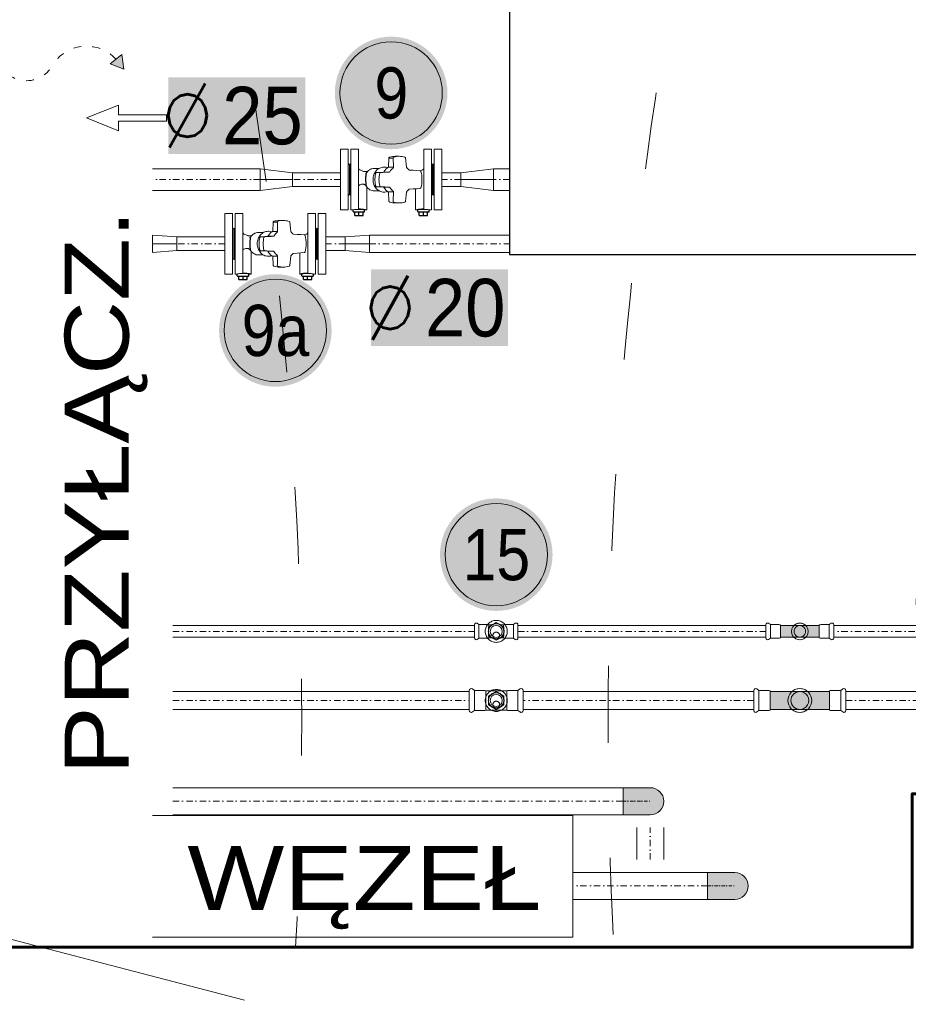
# Model space of a CAD drawing. Header units: millimetres. Extents: x -4784 to -1089, y 53657 to 55321.
# Tile 11 of 32: x -2681 to -2542, y 54004 to 54158. Entities that reach past the tile are written whole.
import ezdxf
from ezdxf.enums import TextEntityAlignment as Align

# ---------------------------------------------------------------- set-up
doc = ezdxf.new("R2010")
doc.units = ezdxf.units.MM
for name, pattern in [('ACAD_ISO03W100', [30, 12, -18]), ('ACAD_ISO05W100', [33, 24, -3, 0, -3, 0, -3]), ('ACAD_ISO08W100', [36, 24, -3, 6, -3]), ('DASHDOT2', [0.5, 0.25, -0.125, 0, -0.125]), ('GCAD_ISO03W100', [30, 12, -18])]:
    doc.linetypes.add(name, pattern=pattern)
for name, color, linetype, lineweight in [('-- CO_opis', 11, 'Continuous', 0), ('-- CO_p', 51, 'Continuous', 9), ('-- CO_rury', 11, 'Continuous', 9), ('-- CO_z', 51, 'Continuous', 9), ('-- istn. instalacja', 11, 'Continuous', 5), ('0.GRUBA', 7, 'Continuous', 60), ('0.INSTALACJE ', 7, 'Continuous', 5), ('0.OPISY', 7, 'Continuous', 13), ('0.PRZERYWANA', 7, 'GCAD_ISO03W100', 5)]:
    doc.layers.add(name, color=color, linetype=linetype, lineweight=lineweight)
for name, color, linetype in [('-- urządzenia', 51, 'Continuous'), ('-- WODA', 5, 'Continuous'), ('-- WYMIENNIKOWNIA', 51, 'Continuous'), ('ALL_FEATURE', 7, 'Continuous'), ('Oś', 1, 'ACAD_ISO05W100')]:
    doc.layers.add(name, color=color, linetype=linetype)
doc.styles.add('A', font='arial.ttf', dxfattribs={"width": 0.9})
doc.styles.add('INSTADT', font='arial.ttf', dxfattribs={"width": 0.9})
doc.styles.add('R', font='romans.shx')
doc.styles.add('SIMPLEX', font='simplex.shx', dxfattribs={"width": 0.45, "height": 8})

# ---------------------------------------------------------------- blocks, each defined once
blk = doc.blocks.new('-- KOLANO INOX 28_rz')
at = {"layer": 'Oś', "linetype": 'DASHDOT2', "ltscale": 30}
h = blk.add_hatch(color=251, dxfattribs=at)
h.dxf.hatch_style = 1
h.paths.add_polyline_path([(14, 46.4), (-14, 46.4), (-14, 0), (14, 0)])
h.paths.add_polyline_path([(0, 0), (0, -9.5), (0, -14, 0.414214), (14, 0)])
h.paths.add_polyline_path([(0, 0), (-9.5, 0), (-14, 0, 0.414214), (0, -14)])
at = {"color": 0}
for p, q in [((-15.6, 64), (-18, 67.2)), ((-15.6, 72), (15.6, 72)), ((-15.6, 49), (-15.6, 64)), ((15.7, 64), (18, 67.2)), ((15.7, 49), (15.7, 64)), ((-14, 46.4), (-14, 0)), ((14, 46.4), (14, 0))]:
    blk.add_line(p, q, dxfattribs=at)
at = {"color": 50}
for p, q in [((-15.6, 64), (15.7, 64)), ((-15, 46.4), (15, 46.4))]:
    blk.add_line(p, q, dxfattribs=at)
at = {"color": 0}
for centre, radius, start, end in [((-15.6, 69), 3, 90, 216.3), ((15.6, 69), 3, 323.7, 90), ((-10.3, 49), 5.33, 180, 208.6006), ((10.3, 49), 5.33, 331.3994, 0), ((0, 0), 14, 180, 360)]:
    blk.add_arc(centre, radius, start, end, dxfattribs=at)
at = {"color": 50}
blk.add_arc((0, 0), 18.6, 138.8238, 41.1762, dxfattribs=at)
blk = doc.blocks.new('*U263')
at = {"linetype": 'ACAD_ISO08W100', "ltscale": 20}
blk.add_blockref('-- KOLANO INOX 28_rz', (-522.1, 53.9), dxfattribs=at)
blk = doc.blocks.new('-- Węzeł 60x230')
at = {"layer": '-- WYMIENNIKOWNIA', "color": 91, "ltscale": 100}
blk.add_lwpolyline([(-105, 30), (-105, -30), (105, -30), (105, 30)], close=True, dxfattribs=at)
blk = doc.blocks.new('-- fi_średnica_k')
blk.add_hatch(color=251).paths.add_polyline_path([(-21.4, 32), (-21.4, 8), (21.4, 8), (21.4, 32)])
at = {"insert": (-6.84, 20), "char_height": 20, "width": 56.2905, "attachment_point": 6, "style": 'R'}
blk.add_mtext('{\\C11;%%C}', dxfattribs=at)
at = {"color": 7, "style": 'A', "width": 0.9, "flags": 12}
blk.add_attdef('SR', text='', height=18, dxfattribs=at).set_placement((8.03, 20), align=Align.MIDDLE_CENTER)
blk = doc.blocks.new('*U355')
at = {"color": 0, "ltscale": 10}
for p, q in [((1017.9, 21.2), (1721.7, 21.2)), ((1017.9, -21.2), (1721.7, -21.2))]:
    blk.add_line(p, q, dxfattribs=at)
at = {"color": 50, "linetype": 'DASHDOT2', "ltscale": 40}
blk.add_line((1017.9, 0), (1721.7, 0), dxfattribs=at)
blk = doc.blocks.new('-- KOL STALOWE_rz DN32_1')
at = {"linetype": 'DASHDOT2', "ltscale": 30}
h = blk.add_hatch(color=251, dxfattribs=at)
h.dxf.hatch_style = 1
edge = h.paths.add_edge_path()
edge.add_line((42.4, 21.2), (0, 21.2))
edge.add_arc((0, 0), 21.2, 90, 270)
edge.add_line((0, -21.2), (42.4, -21.2))
edge.add_line((42.4, -21.2), (42.4, 21.2))
for p, q in [((42.4, 21.2), (0, 21.2)), ((42.4, 21.2), (42.4, -21.2)), ((42.4, -21.2), (0, -21.2))]:
    blk.add_line(p, q)
at = {"color": 50, "linetype": 'DASHDOT2', "ltscale": 20}
blk.add_line((42.4, 0), (0, 0), dxfattribs=at)
blk.add_arc((0, 0), 21.2, 90, 270)
blk = doc.blocks.new('*U374')
blk.add_blockref('-- KOL STALOWE_rz DN32_1', (0, 0))
blk = doc.blocks.new('*U373')
at = {"color": 0, "ltscale": 10}
for p, q in [((-1658.6, 21.2), (-1608.6, 21.2)), ((-1658.6, -21.2), (-1608.6, -21.2))]:
    blk.add_line(p, q, dxfattribs=at)
at = {"color": 50, "linetype": 'DASHDOT2', "ltscale": 40}
blk.add_line((-1658.6, 0), (-1608.6, 0), dxfattribs=at)
blk = doc.blocks.new('*U392')
at = {"color": 0, "ltscale": 10}
for p, q in [((-1715.8, 21.2), (-1505.4, 21.2)), ((-1715.8, -21.2), (-1505.4, -21.2))]:
    blk.add_line(p, q, dxfattribs=at)
at = {"color": 50, "linetype": 'DASHDOT2', "ltscale": 40}
blk.add_line((-1715.8, 0), (-1505.4, 0), dxfattribs=at)
blk = doc.blocks.new('*U403')
at = {"color": 0, "ltscale": 10}
for p, q in [((17.1, 16.9), (185.1, 16.9)), ((17.1, -16.9), (185.1, -16.9))]:
    blk.add_line(p, q, dxfattribs=at)
at = {"color": 50, "linetype": 'DASHDOT2', "ltscale": 40}
blk.add_line((17.1, 0), (185.1, 0), dxfattribs=at)
blk = doc.blocks.new('-- MSV_F2_15_rz')
at = {"color": 11}
for p, q in [((-15.8, -4.75), (-15.8, 4.75)), ((-14.6, 4.75), (-15.8, 4.75)), ((-14.6, 4.75), (-14.6, -4.75)), ((-14.2, 4.75), (-14.2, -4.75)), ((-14.2, 4.75), (-13, 4.75)), ((-13, -4.53), (-13, 4.75)), ((-2.8, 4.75), (-2.8, -4.53)), ((-2.8, 4.75), (-1.6, 4.75)), ((-1.6, -4.75), (-1.6, 4.75)), ((-1.2, 4.75), (-1.2, -4.75)), ((-1.2, 4.75), (0, 4.75)), ((0, -4.75), (0, 4.75)), ((-8.3, 1.93), (-8.24, 3.37)), ((-8.22, 3.44), (-8.24, 3.4)), ((-8.24, 3.4), (-8.24, 3.37)), ((-8.19, 3.47), (-8.22, 3.44)), ((-7.6, 3.37), (-8.21, 3.37)), ((-8.15, 3.5), (-8.19, 3.47)), ((-8.13, 3.51), (-8.15, 3.5)), ((-8.13, 3.51), (-8.13, 3.51)), ((-7.26, 3.65), (-6.64, 3.65)), ((-5.75, 3.5), (-5.76, 3.51)), ((-5.76, 3.51), (-5.76, 3.51)), ((-5.71, 3.48), (-5.75, 3.5)), ((-5.68, 3.45), (-5.71, 3.48)), ((-5.66, 3.42), (-5.68, 3.45)), ((-5.66, 3.39), (-5.66, 3.42)), ((-5.59, 2.93), (-5.66, 3.39)), ((-5.66, 3.39), (-5.66, 3.39)), ((-9.03, 1.95), (-8.9, 1.95)), ((-8.28, 1.93), (-7.55, 1.93)), ((-5.53, 2.43), (-5.59, 2.93)), ((-5.48, 1.94), (-5.53, 2.43)), ((-5.47, 1.91), (-5.48, 1.94)), ((-5.46, 1.88), (-5.47, 1.91)), ((-5.45, 1.84), (-5.46, 1.88)), ((-5.43, 1.82), (-5.45, 1.84)), ((-5.41, 1.8), (-5.43, 1.82)), ((-5.41, 1.8), (-5.41, 1.8)), ((-10.3, 1.04), (-10.32, 1)), ((-10.32, 1), (-10.32, 0.98)), ((-10.32, 0.98), (-10.32, 0.98)), ((-10.26, 1.08), (-10.3, 1.04)), ((-10.22, 1.1), (-10.26, 1.08)), ((-10.18, 1.1), (-10.22, 1.1)), ((-10.18, 1.1), (-8.93, 1.17)), ((-10.18, 1.1), (-10.18, 1.1)), ((-10.18, 1.1), (-9.56, 1.1)), ((-8.2, 1.17), (-8.93, 1.17)), ((-5.12, 1.53), (-5.14, 1.54)), ((-5.14, 1.54), (-5.14, 1.54)), ((-5.11, 1.51), (-5.12, 1.53)), ((-5.09, 1.5), (-5.11, 1.51)), ((-5.08, 1.5), (-5.09, 1.5)), ((-4.47, 1.46), (-5.08, 1.5)), ((-3.9, 1.43), (-4.47, 1.46)), ((-3.4, 1.39), (-3.9, 1.43)), ((-3.38, 1.39), (-3.4, 1.39)), ((-3.36, 1.38), (-3.38, 1.39)), ((-3.36, 1.38), (-3.36, 1.38)), ((-3.34, 1.37), (-3.36, 1.38)), ((-3.3, 1.35), (-3.34, 1.37)), ((-3.27, 1.31), (-3.3, 1.35)), ((-3.26, 1.27), (-3.27, 1.31)), ((-3.26, 1.27), (-3.26, 1.27)), ((-11.7, -1.41), (-11.68, -1.36)), ((-11.7, -1.45), (-11.7, -1.41)), ((-11.7, -1.45), (-11.7, -4.75)), ((-11.68, -1.36), (-11.64, -1.31)), ((-11.64, -1.31), (-11.59, -1.27)), ((-10.32, -0.98), (-10.32, -1)), ((-10.32, -0.98), (-10.32, -0.98)), ((-10.32, -1), (-10.3, -1.04)), ((-10.3, -1.04), (-10.26, -1.07)), ((-10.26, -1.07), (-10.22, -1.1)), ((-10.22, -1.1), (-10.18, -1.11)), ((-10.18, -1.11), (-10.18, -1.11)), ((-9.56, -1.11), (-10.18, -1.11)), ((-10.18, -1.11), (-8.93, -1.17)), ((-8.93, -1.17), (-8.2, -1.17)), ((-5.14, -1.54), (-5.12, -1.53)), ((-5.14, -1.54), (-5.14, -1.54)), ((-5.12, -1.53), (-5.11, -1.51)), ((-5.11, -1.51), (-5.09, -1.5)), ((-5.09, -1.5), (-5.08, -1.5)), ((-5.08, -1.5), (-4.47, -1.46)), ((-4.47, -1.46), (-3.9, -1.43)), ((-4.1, -1.44), (-4.1, -1.45)), ((-4.1, -4.75), (-4.1, -1.45)), ((-3.9, -1.43), (-3.4, -1.39)), ((-3.39, -1.39), (-3.38, -1.39)), ((-3.38, -1.39), (-3.36, -1.38)), ((-3.36, -1.38), (-3.34, -1.37)), ((-3.36, -1.38), (-3.36, -1.38)), ((-3.34, -1.37), (-3.3, -1.35)), ((-3.3, -1.35), (-3.27, -1.31)), ((-3.27, -1.31), (-3.26, -1.27)), ((-3.26, -1.27), (-3.26, -1.27)), ((-9.03, -1.95), (-8.9, -1.95)), ((-8.24, -3.37), (-8.3, -1.93)), ((-7.55, -1.93), (-8.28, -1.93)), ((-5.66, -3.39), (-5.59, -2.93)), ((-5.59, -2.93), (-5.53, -2.43)), ((-5.53, -2.43), (-5.48, -1.94)), ((-5.48, -1.94), (-5.47, -1.91)), ((-5.47, -1.91), (-5.46, -1.87)), ((-5.46, -1.87), (-5.45, -1.84)), ((-5.45, -1.84), (-5.43, -1.82)), ((-5.43, -1.82), (-5.41, -1.8)), ((-5.41, -1.8), (-5.41, -1.8)), ((-8.24, -3.37), (-8.24, -3.4)), ((-8.24, -3.4), (-8.22, -3.44)), ((-8.22, -3.44), (-8.19, -3.47)), ((-8.19, -3.47), (-8.16, -3.5)), ((-8.16, -3.5), (-8.13, -3.51)), ((-8.13, -3.51), (-8.13, -3.51)), ((-7.26, -3.65), (-6.64, -3.65)), ((-5.76, -3.51), (-5.75, -3.5)), ((-5.76, -3.51), (-5.76, -3.51)), ((-5.75, -3.5), (-5.71, -3.48)), ((-5.71, -3.48), (-5.68, -3.45)), ((-5.68, -3.45), (-5.66, -3.41)), ((-5.66, -3.39), (-5.66, -3.39)), ((-5.66, -3.41), (-5.66, -3.39)), ((-14.6, -4.75), (-15.8, -4.75)), ((-14.2, -4.75), (-13.95, -4.75)), ((-12.73, -4.65), (-13.17, -4.65)), ((-11.95, -4.75), (-11.7, -4.75)), ((-4.1, -4.75), (-3.85, -4.75)), ((-2.63, -4.65), (-3.07, -4.65)), ((-1.85, -4.75), (-1.6, -4.75)), ((-1.2, -4.75), (0, -4.75))]:
    blk.add_line(p, q, dxfattribs=at)
at = {"color": 0, "linetype": 'Continuous'}
for p, q in [((-9.78, 1.75), (-10.55, 1.75)), ((-12.22, 1.29), (-12.81, 1.52)), ((-12.04, 1.25), (-11.62, 1.25)), ((-3.35, 1.38), (-2.99, 1.52)), ((-11.83, -0.97), (-12.04, -0.79)), ((-9.78, -1.75), (-10.55, -1.75))]:
    blk.add_line(p, q, dxfattribs=at)
blk.add_line((-11.81, -0.99), (-11.83, -0.97))
at = {"color": 11}
for centre, major_axis, start_param, end_param in [((-7.24, 0.77), (2.04, 2.04), 1.096879, 1.101993), ((-7.25, 0.83), (-1.99, 1.99), -0.78474, -0.472835), ((-6.63, 0.88), (-1.96, 1.96), -0.784653, -0.467682), ((-6.64, 0.83), (-1.99, 1.99), -1.102452, -0.786085), ((-8.9, 0.47), (-1.05, 1.05), -1.103869, -0.786168), ((-7.28, 0.25), (1.41, 1.41), 1.473648, 1.634267), ((-7.36, 0.35), (1.32, 1.32), 1.325196, 1.474627), ((-7.38, 0.38), (-1.29, 1.29), -0.255869, -0.245829), ((-6.28, 0), (2.95, 2.95), 2.11749, 2.594899), ((-10.17, 0.99), (-0.0788, 0.0788), -0.730174, -0.706771), ((-5.62, 0), (-2.96, 2.96), 0.545365, 0.784884), ((-27.03, 360.47), (254.41, 254.41), 3.975558, 3.979348), ((-10.17, -0.99), (0.0787, 0.0787), 3.848361, 3.871764), ((-5.62, 0), (-2.96, 2.96), 0.784969, 1.025427), ((-26.91, -358.07), (-252.71, 252.71), -0.837766, -0.833951), ((-3.41, -1.3), (0.0646, 0.0646), 3.99962, 4.103566), ((-8.9, -0.47), (1.05, 1.05), 3.927762, 4.245481), ((-7.27, -0.24), (-1.43, 1.43), 1.508217, 1.69172), ((-7.35, -0.34), (1.33, 1.33), 3.264779, 3.386765), ((-7.38, -0.38), (1.29, 1.29), 3.387422, 3.397462), ((-7.24, -0.77), (2.04, 2.04), 3.610397, 3.61551), ((-7.25, -0.83), (-1.99, 1.99), 2.043636, 2.354461), ((-6.63, -0.88), (1.96, 1.96), 3.609275, 3.926246), ((-6.64, -0.83), (-1.99, 1.99), 2.356881, 2.673247)]:
    blk.add_ellipse(centre, major_axis=major_axis, ratio=1, start_param=start_param, end_param=end_param, dxfattribs=at)
at = {"color": 0, "linetype": 'Continuous'}
for centre, major_axis, start_param, end_param in [((-12.7, 1.8), (0.212, 0.212), 2.356194, 3.543018), ((-3.1, 1.8), (-0.212, 0.212), 2.740167, 3.926991), ((-12.04, 1.75), (0.354, 0.354), 3.543018, 3.926991), ((-10.31, -0.09), (-1.24, 1.24), 1.323699, 1.401274)]:
    blk.add_ellipse(centre, major_axis=major_axis, ratio=1, start_param=start_param, end_param=end_param, dxfattribs=at)
at = {"color": 11}
for points, knots in [([(-8.24, 3.37), (-8.24, 3.37), (-8.24, 3.37), (-8.24, 3.37), (-8.23, 3.37), (-8.22, 3.37), (-8.22, 3.37), (-8.21, 3.37)], [0, 0, 0, 0, 0.111478, 0.195158, 0.303514, 0.599319, 1, 1, 1, 1]), ([(-7.6, 3.37), (-7.6, 3.39), (-7.59, 3.42), (-7.57, 3.46), (-7.54, 3.49), (-7.51, 3.51), (-7.5, 3.51)], [0, 0, 0, 0, 0.25647, 0.518889, 0.770432, 1, 1, 1, 1]), ([(-7.55, 1.93), (-7.55, 1.99), (-7.55, 2.11), (-7.55, 2.41), (-7.56, 2.75), (-7.58, 3.11), (-7.59, 3.29), (-7.6, 3.37)], [0, 0, 0, 0, 0.125989, 0.251731, 0.627428, 0.814127, 1, 1, 1, 1]), ([(-7.5, 3.51), (-7.5, 3.51), (-7.5, 3.51), (-7.5, 3.51), (-7.5, 3.51)], [0, 0, 0, 0, 0.272226, 1, 1, 1, 1]), ([(-9.03, 1.95), (-9.14, 1.95), (-9.37, 1.92), (-9.69, 1.81), (-9.99, 1.63), (-10.25, 1.38), (-10.46, 1.08), (-10.61, 0.75), (-10.71, 0.38), (-10.73, 0.13), (-10.73, 0)], [0, 0, 0, 0, 0.117134, 0.235492, 0.35611, 0.479635, 0.606259, 0.735706, 0.867277, 1, 1, 1, 1]), ([(-8.78, 1.57), (-8.84, 1.5), (-8.93, 1.39), (-9, 1.27), (-9.06, 1.17)], [0, 0, 0, 0, 0.24746, 1, 1, 1, 1]), ([(-8.3, 1.93), (-8.3, 1.93), (-8.3, 1.93), (-8.3, 1.93), (-8.3, 1.93), (-8.3, 1.93), (-8.29, 1.93), (-8.28, 1.93), (-8.28, 1.93)], [0, 0, 0, 0, 0.020296, 0.069337, 0.149098, 0.259795, 0.572228, 1, 1, 1, 1]), ([(-8.09, 1.24), (-8.03, 1.35), (-7.88, 1.56), (-7.7, 1.74), (-7.6, 1.81)], [0, 0, 0, 0, 0.506573, 1, 1, 1, 1]), ([(-7.6, 1.81), (-7.58, 1.83), (-7.55, 1.86), (-7.55, 1.91), (-7.55, 1.93)], [0, 0, 0, 0, 0.489657, 1, 1, 1, 1]), ([(-5.14, 1.54), (-5.16, 1.56), (-5.24, 1.66), (-5.34, 1.74), (-5.41, 1.8)], [0, 0, 0, 0, 0.252182, 1, 1, 1, 1]), ([(-9.68, 1), (-9.67, 1.01), (-9.66, 1.04), (-9.63, 1.07), (-9.59, 1.09), (-9.58, 1.1), (-9.56, 1.1)], [0, 0, 0, 0, 0.254204, 0.515741, 0.768292, 1, 1, 1, 1]), ([(-8.2, 1.17), (-8.18, 1.17), (-8.14, 1.19), (-8.1, 1.22), (-8.09, 1.24)], [0, 0, 0, 0, 0.498611, 1, 1, 1, 1]), ([(-3.26, -1.27), (-3.14, -0.86), (-3.02, 0), (-3.14, 0.86), (-3.26, 1.27)], [0, 0, 0, 0, 0.5, 1, 1, 1, 1]), ([(-10.73, 0), (-10.73, -0.13), (-10.71, -0.38), (-10.61, -0.75), (-10.46, -1.08), (-10.25, -1.38), (-9.99, -1.63), (-9.69, -1.81), (-9.37, -1.92), (-9.14, -1.95), (-9.03, -1.95)], [0, 0, 0, 0, 0.132723, 0.264294, 0.393741, 0.520365, 0.64389, 0.764508, 0.882866, 1, 1, 1, 1]), ([(-9.56, -1.11), (-9.58, -1.1), (-9.6, -1.1), (-9.63, -1.07), (-9.66, -1.04), (-9.67, -1.01), (-9.68, -1)], [0, 0, 0, 0, 0.231709, 0.484261, 0.745798, 1, 1, 1, 1]), ([(-9.06, -1.17), (-9.04, -1.2), (-8.97, -1.33), (-8.88, -1.45), (-8.78, -1.57)], [0, 0, 0, 0, 0.25269, 1, 1, 1, 1]), ([(-8.09, -1.24), (-8.1, -1.22), (-8.14, -1.19), (-8.18, -1.17), (-8.2, -1.17)], [0, 0, 0, 0, 0.501393, 1, 1, 1, 1]), ([(-7.6, -1.81), (-7.7, -1.74), (-7.88, -1.56), (-8.03, -1.35), (-8.09, -1.24)], [0, 0, 0, 0, 0.493427, 1, 1, 1, 1]), ([(-5.41, -1.8), (-5.39, -1.79), (-5.29, -1.7), (-5.2, -1.61), (-5.14, -1.54)], [0, 0, 0, 0, 0.248118, 1, 1, 1, 1]), ([(-8.28, -1.93), (-8.28, -1.93), (-8.29, -1.93), (-8.3, -1.93), (-8.3, -1.93), (-8.3, -1.93), (-8.3, -1.93), (-8.3, -1.93), (-8.3, -1.93)], [0, 0, 0, 0, 0.427772, 0.740205, 0.850902, 0.930664, 0.979704, 1, 1, 1, 1]), ([(-7.55, -1.93), (-7.55, -1.91), (-7.55, -1.86), (-7.58, -1.83), (-7.6, -1.81)], [0, 0, 0, 0, 0.510343, 1, 1, 1, 1]), ([(-7.6, -3.37), (-7.59, -3.26), (-7.56, -2.77), (-7.55, -2.29), (-7.55, -1.93)], [0, 0, 0, 0, 0.248027, 1, 1, 1, 1]), ([(-12.82, -4.58), (-12.84, -4.58), (-12.88, -4.58), (-12.92, -4.57), (-12.95, -4.57), (-12.97, -4.56), (-12.99, -4.55), (-13, -4.54), (-13, -4.53), (-13, -4.53)], [0, 0, 0, 0, 0.360236, 0.519851, 0.659465, 0.776281, 0.869428, 0.941369, 1, 1, 1, 1]), ([(-12.05, -4.67), (-12.1, -4.66), (-12.36, -4.61), (-12.62, -4.59), (-12.82, -4.58)], [0, 0, 0, 0, 0.214854, 1, 1, 1, 1]), ([(-7.5, -3.51), (-7.52, -3.51), (-7.54, -3.49), (-7.57, -3.46), (-7.59, -3.42), (-7.6, -3.39), (-7.6, -3.37)], [0, 0, 0, 0, 0.229568, 0.481111, 0.74353, 1, 1, 1, 1]), ([(-7.5, -3.51), (-7.5, -3.51), (-7.5, -3.51), (-7.5, -3.51), (-7.5, -3.51)], [0, 0, 0, 0, 0.227508, 1, 1, 1, 1]), ([(-2.98, -4.58), (-3.05, -4.59), (-3.31, -4.6), (-3.57, -4.63), (-3.75, -4.67)], [0, 0, 0, 0, 0.277957, 1, 1, 1, 1]), ([(-2.8, -4.53), (-2.8, -4.53), (-2.8, -4.54), (-2.81, -4.55), (-2.83, -4.56), (-2.85, -4.57), (-2.88, -4.57), (-2.92, -4.58), (-2.96, -4.58), (-2.98, -4.58)], [0, 0, 0, 0, 0.058627, 0.130562, 0.223707, 0.340539, 0.480171, 0.639799, 1, 1, 1, 1]), ([(-13.95, -4.75), (-13.85, -4.73), (-13.52, -4.67), (-12.95, -4.63), (-12.38, -4.67), (-12.05, -4.73), (-11.95, -4.75)], [0, 0, 0, 0, 0.147824, 0.500001, 0.85217, 1, 1, 1, 1]), ([(-11.7, -4.75), (-11.7, -4.75), (-11.7, -4.75), (-11.7, -4.75), (-11.7, -4.75), (-11.71, -4.75), (-11.71, -4.75), (-11.72, -4.75), (-11.72, -4.74), (-11.74, -4.74), (-11.75, -4.74), (-11.77, -4.73), (-11.8, -4.72), (-11.84, -4.71), (-11.9, -4.7), (-11.97, -4.69), (-12.02, -4.68), (-12.05, -4.67)], [0, 0, 0, 0, 0.00104, 0.004161, 0.009363, 0.016646, 0.026008, 0.037436, 0.066442, 0.103553, 0.148661, 0.201645, 0.262327, 0.406011, 0.578114, 0.776766, 1, 1, 1, 1]), ([(-3.75, -4.67), (-3.78, -4.68), (-3.83, -4.69), (-3.9, -4.7), (-3.96, -4.71), (-4, -4.72), (-4.03, -4.73), (-4.05, -4.74), (-4.06, -4.74), (-4.08, -4.74), (-4.08, -4.75), (-4.09, -4.75), (-4.09, -4.75), (-4.1, -4.75), (-4.1, -4.75), (-4.1, -4.75), (-4.1, -4.75), (-4.1, -4.75)], [0, 0, 0, 0, 0.223233, 0.421885, 0.593989, 0.737674, 0.798357, 0.851341, 0.896449, 0.93356, 0.962564, 0.973992, 0.983354, 0.990636, 0.995838, 0.99896, 1, 1, 1, 1]), ([(-3.85, -4.75), (-3.75, -4.73), (-3.42, -4.67), (-2.85, -4.63), (-2.28, -4.67), (-1.95, -4.73), (-1.85, -4.75)], [0, 0, 0, 0, 0.147824, 0.500001, 0.85217, 1, 1, 1, 1])]:
    blk.add_open_spline(points, degree=3, knots=knots, dxfattribs=at)
at = {"color": 0, "linetype": 'Continuous'}
for points, knots in [([(-11.62, 1.25), (-11.6, 1.27), (-11.5, 1.38), (-11.33, 1.52), (-11.1, 1.64), (-10.86, 1.72), (-10.67, 1.75), (-10.55, 1.75)], [0.2108591, 0.2108591, 0.2108591, 0.2108591, 0.2598827, 0.5119916, 0.6357311, 0.7581279, 1, 1, 1, 1]), ([(-12.81, -0.83), (-12.84, -0.84), (-12.89, -0.86), (-12.95, -0.92), (-12.99, -1), (-13, -1.05), (-13, -1.08)], [0, 0, 0, 0, 0.263, 0.514122, 0.757744, 1, 1, 1, 1]), ([(-12.22, -0.73), (-12.27, -0.73), (-12.37, -0.72), (-12.57, -0.73), (-12.72, -0.78), (-12.81, -0.83)], [0, 0, 0, 0, 0.235097, 0.481692, 1, 1, 1, 1]), ([(-12.04, -0.79), (-12.07, -0.77), (-12.13, -0.75), (-12.19, -0.73), (-12.22, -0.73)], [0, 0, 0, 0, 0.506522, 1, 1, 1, 1]), ([(-10.55, -1.75), (-10.66, -1.75), (-10.89, -1.72), (-11.22, -1.59), (-11.51, -1.38), (-11.67, -1.2), (-11.74, -1.1)], [0, 0, 0, 0, 0.243039, 0.489231, 0.741103, 1, 1, 1, 1])]:
    blk.add_open_spline(points, degree=3, knots=knots, dxfattribs=at)
at = {"color": 11}
blk.add_open_spline([(-9.68, -1), (-9.68, -1), (-9.68, -1), (-9.68, -1)], degree=3, dxfattribs=at)
at = {"layer": 'ALL_FEATURE', "color": 50, "linetype": 'Continuous'}
for p, q in [((-14.4, 2.3), (-14.6, 2.5)), ((-14.4, 2.3), (-14.2, 2.5)), ((-14.4, 2.3), (-14.4, -2.3)), ((-14.4, 2.3), (-14.4, -2.3)), ((-1.4, 2.3), (-1.6, 2.5)), ((-1.4, 2.3), (-1.2, 2.5)), ((-1.4, -2.3), (-1.4, 2.3)), ((-1.4, 2.3), (-1.4, -2.3)), ((-9.8, 0), (-9.8, 0)), ((-14.4, -2.3), (-14.6, -2.5)), ((-14.4, -2.3), (-14.2, -2.5)), ((-1.4, -2.3), (-1.6, -2.5)), ((-1.4, -2.3), (-1.2, -2.5)), ((-13.85, -5), (-13.85, -4.73)), ((-13.8, -5.05), (-12.1, -5.05)), ((-13.6, -5.6), (-13.6, -5.05)), ((-13.6, -5.6), (-12.3, -5.6)), ((-12.95, -5.6), (-12.95, -5.05)), ((-12.3, -5.6), (-12.3, -5.05)), ((-12.05, -5), (-12.05, -4.73)), ((-3.75, -5), (-3.75, -4.73)), ((-3.7, -5.05), (-2, -5.05)), ((-3.5, -5.6), (-3.5, -5.05)), ((-3.5, -5.6), (-2.2, -5.6)), ((-2.85, -5.6), (-2.85, -5.05)), ((-2.2, -5.6), (-2.2, -5.05)), ((-1.95, -5), (-1.95, -4.73))]:
    blk.add_line(p, q, dxfattribs=at)
for centre, major_axis, start_param, end_param in [((-13.8, -5), (0.0354, 0.0354), 2.356194, 3.926991), ((-12.1, -5), (0.0354, 0.0354), 3.926991, 5.497787), ((-3.7, -5), (0.0354, 0.0354), 2.356194, 3.926991), ((-2, -5), (-0.0354, 0.0354), 2.356194, 3.926991)]:
    blk.add_ellipse(centre, major_axis=major_axis, ratio=1, start_param=start_param, end_param=end_param, dxfattribs=at)
for points, knots in [([(-11.83, 0.94), (-11.83, 0.87), (-11.85, 0.73), (-11.88, 0.51), (-11.89, 0.26), (-11.9, 0.09), (-11.9, 0)], [0, 0, 0, 0, 0.208094, 0.451622, 0.719517, 1, 1, 1, 1]), ([(-11.83, 0.94), (-11.83, 0.95), (-11.82, 0.97), (-11.81, 0.98), (-11.81, 0.99)], [0, 0, 0, 0, 0.746894, 1, 1, 1, 1]), ([(-11.9, 0), (-11.9, -0.09), (-11.89, -0.27), (-11.87, -0.53), (-11.85, -0.73), (-11.83, -0.87), (-11.83, -0.94), (-11.83, -0.97)], [0, 0, 0, 0, 0.283387, 0.552967, 0.795867, 0.903544, 1, 1, 1, 1])]:
    blk.add_open_spline(points, degree=3, knots=knots, dxfattribs=at)
blk.add_open_spline([(-11.81, 0.99), (-11.76, 1.08), (-11.69, 1.17), (-11.62, 1.25)], degree=3, dxfattribs=at)
blk = doc.blocks.new('*U416')
at = {"zscale": 1000}
blk.add_blockref('-- MSV_F2_15_rz', (0, 0), dxfattribs=at)
blk = doc.blocks.new('*U478')
at = {"color": 0, "ltscale": 10}
for p, q in [((-37.9, 10.7), (37.1, 10.7)), ((-37.9, -10.7), (37.1, -10.7))]:
    blk.add_line(p, q, dxfattribs=at)
at = {"color": 50, "linetype": 'DASHDOT2', "ltscale": 40}
blk.add_line((-37.9, 0), (37.1, 0), dxfattribs=at)
blk = doc.blocks.new('*U418')
at = {"color": 0, "ltscale": 10}
for p, q in [((-42.9, 10.7), (-12.9, 10.7)), ((-42.9, -10.7), (-12.9, -10.7))]:
    blk.add_line(p, q, dxfattribs=at)
at = {"color": 50, "linetype": 'DASHDOT2', "ltscale": 40}
blk.add_line((-42.9, 0), (-12.9, 0), dxfattribs=at)
blk = doc.blocks.new('-- REDUKCJA typA 20_15')
at = {"color": 50, "linetype": 'Continuous', "lineweight": 0}
blk.add_line((3.8, 0), (0, 0), dxfattribs=at)
at = {"color": 0, "linetype": 'Continuous', "lineweight": 0}
blk.add_lwpolyline([(0, -1.35), (3.8, -1.07), (3.8, 1.07), (0, 1.35)], close=True, dxfattribs=at)
blk = doc.blocks.new('*U476')
blk.add_blockref('-- REDUKCJA typA 20_15', (0, 0))
blk = doc.blocks.new('*U477')
at = {"color": 0, "ltscale": 10}
for p, q in [((-95.9, 13.4), (123.1, 13.4)), ((-95.9, -13.4), (123.1, -13.4))]:
    blk.add_line(p, q, dxfattribs=at)
at = {"color": 50, "linetype": 'DASHDOT2', "ltscale": 40}
blk.add_line((-95.9, 0), (123.1, 0), dxfattribs=at)
blk = doc.blocks.new('-- REDUKCJA typA 25_15')
at = {"color": 50, "linetype": 'Continuous', "lineweight": 0}
blk.add_line((5.1, 0), (0, 0), dxfattribs=at)
at = {"color": 0, "linetype": 'Continuous', "lineweight": 0}
blk.add_lwpolyline([(0, -1.69), (5.1, -1.07), (5.1, 1.07), (0, 1.69)], close=True, dxfattribs=at)
blk = doc.blocks.new('*U159')
blk.add_blockref('-- REDUKCJA typA 25_15', (0, 0))
blk = doc.blocks.new('*U160')
at = {"color": 0, "ltscale": 10}
for p, q in [((-37.9, 16.9), (-12.9, 16.9)), ((-37.9, -16.9), (-12.9, -16.9))]:
    blk.add_line(p, q, dxfattribs=at)
at = {"color": 50, "linetype": 'DASHDOT2', "ltscale": 40}
blk.add_line((-37.9, 0), (-12.9, 0), dxfattribs=at)
blk = doc.blocks.new('-- TRÓJNIK_INOX_25_GW15_rz')
at = {"color": 0}
for p, q in [((-42, 15.6), (-42, -15.6)), ((-34, 15.7), (-37.2, 18)), ((-19, 15.7), (-34, 15.7)), ((19, 15.7), (34, 15.7)), ((34, 15.7), (37.2, 18)), ((42, -15.6), (42, 15.6)), ((-16.5, 15), (16.4, 15)), ((-16.5, -15), (16.4, -15)), ((-34, -15.7), (-37.2, -18)), ((-19, -15.7), (-34, -15.7)), ((19, -15.7), (34, -15.7)), ((34, -15.7), (37.2, -18))]:
    blk.add_line(p, q, dxfattribs=at)
at = {"color": 50}
for p, q in [((-34, 15.7), (-34, -15.7)), ((34, -15.7), (34, 15.7)), ((-16.5, 15), (-16.5, -15)), ((16.4, -15), (16.4, 15))]:
    blk.add_line(p, q, dxfattribs=at)
at = {"color": 11}
for p, q in [((-6, 10.4), (-12, 6.9)), ((-12, 6.9), (-12, 0)), ((-12, 0), (-12, -6.9)), ((0, 13.9), (-6, 10.4)), ((6, 10.4), (0, 13.9)), ((12, 6.9), (6, 10.4)), ((12, 0), (12, 6.9)), ((12, -6.9), (12, 0)), ((-12, -6.9), (-6, -10.4)), ((-6, -10.4), (0, -13.9)), ((0, -13.9), (6, -10.4)), ((6, -10.4), (12, -6.9))]:
    blk.add_line(p, q, dxfattribs=at)
at = {"color": 50}
blk.add_circle((0, 0), 9.32, dxfattribs=at)
at = {"color": 0}
for centre, radius, start, end in [((-39, 15.6), 3, 53.7, 180), ((-19, 10.3), 5.33, 61.3994, 90), ((19, 10.3), 5.33, 90, 118.6006), ((39, 15.6), 3, 0, 126.3), ((-19, -10.3), 5.33, 270, 298.6006), ((19, -10.3), 5.33, 241.3994, 270), ((-39, -15.6), 3, 180, 306.3), ((39, -15.6), 3, 233.7, 0)]:
    blk.add_arc(centre, radius, start, end, dxfattribs=at)
at = {"color": 50}
for radius, start, end in [(12.3, 167.3196, 192.6804), (12, 120, 180), (12, 180, 240), (12.3, 107.3196, 132.6804), (12, 60, 120), (12.3, 47.3196, 72.6804), (12, 0, 60), (12, 300, 0), (12.3, 347.3196, 12.6804), (12.3, 227.3196, 252.6804), (12, 240, 300), (12.3, 287.3196, 312.6804)]:
    blk.add_arc((0, 0), radius, start, end, dxfattribs=at)
blk = doc.blocks.new('*U225')
at = {"linetype": 'ACAD_ISO08W100', "ltscale": 20}
blk.add_blockref('-- TRÓJNIK_INOX_25_GW15_rz', (225.1, -523.8), dxfattribs=at)
blk = doc.blocks.new('*U229')
at = {"color": 0, "ltscale": 10}
for p, q in [((2504.8, 14), (2968.2, 14)), ((2504.8, -14), (2968.2, -14))]:
    blk.add_line(p, q, dxfattribs=at)
at = {"color": 50, "linetype": 'DASHDOT2', "ltscale": 40}
blk.add_line((2504.8, 0), (2968.2, 0), dxfattribs=at)
blk = doc.blocks.new('*U233')
at = {"color": 0, "ltscale": 10}
for p, q in [((2238.4, 9), (3373.2, 9)), ((2238.4, -9), (3373.2, -9))]:
    blk.add_line(p, q, dxfattribs=at)
at = {"color": 50, "linetype": 'DASHDOT2', "ltscale": 40}
blk.add_line((2238.4, 0), (3373.2, 0), dxfattribs=at)
blk = doc.blocks.new('-- TRÓJNIK_INOX_15_GW15_rz')
at = {"color": 0}
for p, q in [((-34, 10.4), (-34, -10.4)), ((-26.9, 10.7), (-29.8, 12.6)), ((-14, 10.7), (-26.9, 10.7)), ((-11.5, 10), (-7.2, 10)), ((7.2, 10), (11.4, 10)), ((14, 10.7), (26.9, 10.7)), ((26.9, 10.7), (29.8, 12.6)), ((34, -10.4), (34, 10.4)), ((-26.9, -10.7), (-29.8, -12.6)), ((-14, -10.7), (-26.9, -10.7)), ((-11.5, -10), (-7.2, -10)), ((7.2, -10), (11.4, -10)), ((14, -10.7), (26.9, -10.7)), ((26.9, -10.7), (29.8, -12.6))]:
    blk.add_line(p, q, dxfattribs=at)
at = {"color": 50}
for p, q in [((-26.9, 10.7), (-26.9, -10.7)), ((-11.5, 10), (-11.5, 7.2)), ((11.4, 7.2), (11.4, 10)), ((26.9, -10.7), (26.9, 10.7)), ((-11.5, -7.2), (-11.5, -10)), ((11.4, -10), (11.4, -7.2))]:
    blk.add_line(p, q, dxfattribs=at)
at = {"color": 11}
for p, q in [((-6, 10.4), (-12, 6.9)), ((-12, 6.9), (-12, 0)), ((-12, 0), (-12, -6.9)), ((0, 13.9), (-6, 10.4)), ((6, 10.4), (0, 13.9)), ((12, 6.9), (6, 10.4)), ((12, 0), (12, 6.9)), ((12, -6.9), (12, 0)), ((-12, -6.9), (-6, -10.4)), ((-6, -10.4), (0, -13.9)), ((0, -13.9), (6, -10.4)), ((6, -10.4), (12, -6.9))]:
    blk.add_line(p, q, dxfattribs=at)
at = {"color": 50}
blk.add_circle((0, 0), 9.32, dxfattribs=at)
at = {"color": 0}
for centre, radius, start, end in [((-31.3, 10.4), 2.7, 55, 180), ((-14, 5.3), 5.33, 61.3994, 90), ((14, 5.3), 5.33, 90, 118.6006), ((31.3, 10.4), 2.7, 0, 125), ((-31.3, -10.4), 2.7, 180, 305), ((-14, -5.3), 5.33, 270, 298.6006), ((14, -5.3), 5.33, 241.3994, 270), ((31.3, -10.4), 2.7, 235, 0)]:
    blk.add_arc(centre, radius, start, end, dxfattribs=at)
at = {"color": 50}
for radius, start, end in [(12.3, 167.3196, 192.6804), (12, 120, 180), (12, 180, 240), (12.3, 107.3196, 132.6804), (12, 60, 120), (12.3, 47.3196, 72.6804), (12, 0, 60), (12, 300, 0), (12.3, 347.3196, 12.6804), (12.3, 227.3196, 252.6804), (12, 240, 300), (12.3, 287.3196, 312.6804)]:
    blk.add_arc((0, 0), radius, start, end, dxfattribs=at)
blk = doc.blocks.new('*U235')
at = {"linetype": 'ACAD_ISO08W100', "ltscale": 20}
blk.add_blockref('-- TRÓJNIK_INOX_15_GW15_rz', (225.1, -523.8), dxfattribs=at)
blk = doc.blocks.new('*U236')
at = {"color": 0, "ltscale": 10}
for p, q in [((1624.6, 9), (2096, 9)), ((1624.6, -9), (2096, -9))]:
    blk.add_line(p, q, dxfattribs=at)
at = {"color": 50, "linetype": 'DASHDOT2', "ltscale": 40}
blk.add_line((1624.6, 0), (2096, 0), dxfattribs=at)
blk = doc.blocks.new('-- NR_22')
h = blk.add_hatch(color=251)
edge = h.paths.add_edge_path()
edge.add_ellipse((0, 30), major_axis=(22, 0), ratio=1, start_angle=0, end_angle=360)
at = {"color": 50}
blk.add_circle((0, 30), 20, dxfattribs=at)
at = {"style": 'A', "width": 0.9, "flags": 12}
blk.add_attdef('22', text='', height=22, dxfattribs=at).set_placement((0, 30, 0.11), align=Align.MIDDLE_CENTER)
blk = doc.blocks.new('*U241')
at = {"color": 0, "ltscale": 10}
for p, q in [((2618.9, 14), (2979.4, 14)), ((2618.9, -14), (2979.4, -14))]:
    blk.add_line(p, q, dxfattribs=at)
at = {"color": 50, "linetype": 'DASHDOT2', "ltscale": 40}
blk.add_line((2618.9, 0), (2979.4, 0), dxfattribs=at)
blk = doc.blocks.new('*U242')
at = {"color": 0, "ltscale": 10}
for p, q in [((2624.2, 14), (4314.8, 14)), ((2624.2, -14), (4314.8, -14))]:
    blk.add_line(p, q, dxfattribs=at)
at = {"color": 50, "linetype": 'DASHDOT2', "ltscale": 40}
blk.add_line((2624.2, 0), (4314.8, 0), dxfattribs=at)
blk = doc.blocks.new('-- KOLANO INOX 18_rz')
at = {"layer": 'Oś', "linetype": 'DASHDOT2', "ltscale": 30}
h = blk.add_hatch(color=251, dxfattribs=at)
h.dxf.hatch_style = 1
edge = h.paths.add_edge_path()
edge.add_ellipse((0, 0), major_axis=(-6.36, 6.36), ratio=1, start_angle=45, end_angle=225)
edge.add_line((9, 0), (9, 27))
edge.add_line((9, 27), (9, 30.5))
edge.add_line((9, 30.5), (-9, 30.4))
edge.add_line((-9, 30.4), (-9, 27))
edge.add_line((-9, 27), (-9, 0))
at = {"color": 0}
for p, q in [((-10.6, 45.9), (-12.6, 48.8)), ((10.4, 53), (-10.4, 53)), ((10.7, 45.9), (12.6, 48.8)), ((-10.6, 33), (-10.6, 45.9)), ((10.7, 33), (10.7, 45.9)), ((-9, 27), (-9, 30.4)), ((-9, 27), (-9, 0)), ((9, 27), (9, 30.4)), ((9, 0), (9, 27))]:
    blk.add_line(p, q, dxfattribs=at)
at = {"color": 50}
for p, q in [((10.7, 45.9), (-10.6, 45.9)), ((10, 30.4), (-10, 30.4))]:
    blk.add_line(p, q, dxfattribs=at)
at = {"color": 0}
for centre, major_axis, start_param, end_param in [((-10.4, 50.3), (1.91, 1.91), 0.785398, 2.96706), ((10.4, 50.3), (-1.91, 1.91), 3.316126, 5.497787), ((-5.3, 33), (3.77, 3.77), 2.356194, 2.855368), ((5.3, 33), (3.77, 3.77), 4.998613, 5.497787), ((0, 0), (-6.36, 6.36), 0.785398, 3.926991)]:
    blk.add_ellipse(centre, major_axis=major_axis, ratio=1, start_param=start_param, end_param=end_param, dxfattribs=at)
at = {"color": 50}
blk.add_ellipse((0, 0), major_axis=(-9.26, 9.26), ratio=1, start_param=-0.028014, end_param=4.740403, dxfattribs=at)
blk = doc.blocks.new('*U243')
at = {"linetype": 'ACAD_ISO08W100', "ltscale": 20}
blk.add_blockref('-- KOLANO INOX 18_rz', (-522.1, 53.9), dxfattribs=at)
blk = doc.blocks.new('*U244')
at = {"color": 0, "ltscale": 10}
for p, q in [((2985.7, 9), (3373.2, 9)), ((2985.7, -9), (3373.2, -9))]:
    blk.add_line(p, q, dxfattribs=at)
at = {"color": 50, "linetype": 'DASHDOT2', "ltscale": 40}
blk.add_line((2985.7, 0), (3373.2, 0), dxfattribs=at)
blk = doc.blocks.new('zw$C48D')
at = {"layer": '-- CO_opis', "color": 11, "lineweight": 0}
blk.add_lwpolyline([(-586.24, -276.43), (-520.52, -276.43), (-520.52, -257.43), (-586.24, -257.43)], dxfattribs=at)
at = {"layer": '-- CO_rury', "linetype": 'ACAD_ISO08W100', "ltscale": 20}
for centre in [(-532.51, -228.63), (-532.51, -239.43)]:
    blk.add_circle(centre, 1.72, dxfattribs=at)
at = {"layer": '-- CO_rury', "color": 11, "linetype": 'ACAD_ISO08W100', "ltscale": 20}
for centre in [(-532.51, -229.27), (-532.51, -240.07)]:
    blk.add_circle(centre, 0.524, dxfattribs=at)
at = {"layer": '-- istn. instalacja', "color": 50, "linetype": 'Continuous', "ltscale": 0.6}
blk.add_lwpolyline([(-584.06, -147.86), (-584.06, -148.86), (-591.56, -148.86), (-591.56, -150.36), (-596.56, -148.36), (-591.56, -146.36), (-591.56, -147.86)], close=True, dxfattribs=at)
at = {"layer": '-- CO_opis'}
ref = blk.add_blockref('-- NR_22', (-548.94, -156.45), dxfattribs=dict(at, xscale=-0.4, yscale=0.4, zscale=0.001))
ref.add_attrib('22', '9', dxfattribs={"layer": '0', "height": 8, "style": 'A', "width": 0.85}).set_placement((-548.91, -144.45, 0), align=Align.MIDDLE_CENTER)
at = {"layer": '-- CO_opis', "lineweight": 0}
ref = blk.add_blockref('-- fi_średnica_k', (-573.07, -158), dxfattribs=dict(at, xscale=0.5, yscale=0.5))
ref.add_attrib('SR', '25', dxfattribs={"layer": '0', "color": 7, "height": 9, "style": 'A', "width": 0.9}).set_placement((-569.06, -147.99), align=Align.MIDDLE_CENTER)
ref = blk.add_blockref('-- fi_średnica_k', (-541.39, -188.03), dxfattribs=dict(at, xscale=0.5, yscale=0.5))
ref.add_attrib('SR', '20', dxfattribs={"layer": '0', "color": 7, "height": 9, "style": 'A', "width": 0.9}).set_placement((-537.37, -178.02), align=Align.MIDDLE_CENTER)
at = {"layer": '-- CO_opis'}
ref = blk.add_blockref('-- NR_22', (-567.04, -193.58), dxfattribs=dict(at, xscale=-0.4, yscale=0.4, zscale=0.001))
ref.add_attrib('22', '9a', dxfattribs={"layer": '0', "height": 8, "style": 'A', "width": 0.85}).set_placement((-567.02, -181.58, 0), align=Align.MIDDLE_CENTER)
ref = blk.add_blockref('-- NR_22', (-532.51, -228.63), dxfattribs=dict(at, xscale=-0.4, yscale=0.4, zscale=0.001))
ref.add_attrib('22', '15', dxfattribs={"layer": '0', "height": 8, "style": 'A', "width": 0.85}).set_placement((-532.49, -216.63, 0), align=Align.MIDDLE_CENTER)
at = {"layer": '-- CO_p', "linetype": 'ACAD_ISO08W100', "ltscale": 20, "xscale": -0.1, "yscale": 0.1, "zscale": 0.1}
for name, p in [('*U392', (-671.06, -268.43)), ('*U374', (-495.24, -268.43))]:
    blk.add_blockref(name, p, dxfattribs=at)
at = {"layer": '-- CO_rury', "linetype": 'ACAD_ISO08W100', "ltscale": 20, "yscale": 0.1, "zscale": 0.1}
for name, p, xscale in [('*U236', (-745.51, -228.63), 0.1), ('*U244', (-827.69, -228.63), 0.1), ('*U233', (-142.44, -228.63), -0.1), ('*U229', (-833.53, -239.43), 0.1), ('*U241', (-230.38, -239.43), -0.1), ('*U242', (-740.29, -239.43), 0.1)]:
    blk.add_blockref(name, p, dxfattribs=dict(at, xscale=xscale))
for name, p, xscale, rotation in [('*U235', (-510.01, -281.01), 0.1, 179.9999999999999), ('*U243', (-479.67, -176.42), 0.1, 89.99999999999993), ('*U243', (-490.45, -176.42), -0.1, 270.0000000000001), ('*U225', (-510.01, -291.81), 0.1, 179.9999999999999), ('*U263', (-479.67, -187.22), 0.1, 89.99999999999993), ('*U263', (-490.45, -187.22), -0.1, 270.0000000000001)]:
    blk.add_blockref(name, p, dxfattribs=dict(at, xscale=xscale, rotation=rotation))
at = {"layer": '-- CO_z', "linetype": 'ACAD_ISO08W100', "ltscale": 20}
for p in [(-541.04, -158), (-559.14, -168.03)]:
    blk.add_blockref('*U416', p, dxfattribs=at)
at = {"layer": '-- CO_z', "linetype": 'ACAD_ISO08W100', "ltscale": 20, "yscale": 0.1, "zscale": 0.1}
for name, p, xscale in [('*U403', (-567.73, -158), -0.1), ('*U478', (-560.63, -158), -0.1), ('*U418', (-542.33, -158), -0.1), ('*U160', (-534.23, -158), -0.1), ('*U478', (-578.73, -168.03), -0.1), ('*U418', (-560.43, -168.03), -0.1), ('*U477', (-542.74, -168.03), 0.1), ('*U355', (-684.84, -255.19), 0.1), ('*U374', (-508.44, -255.19), -0.1)]:
    blk.add_blockref(name, p, dxfattribs=dict(at, xscale=xscale))
at = {"layer": '-- CO_z', "linetype": 'ACAD_ISO08W100', "ltscale": 20, "xscale": -1, "rotation": 180}
blk.add_blockref('*U159', (-569.44, -158), dxfattribs=at)
at = {"layer": '-- CO_z', "linetype": 'ACAD_ISO08W100', "ltscale": 20, "rotation": 180}
for name, p in [('*U159', (-532.94, -158)), ('*U476', (-552.34, -168.03))]:
    blk.add_blockref(name, p, dxfattribs=at)
at = {"layer": '-- CO_z', "linetype": 'ACAD_ISO08W100', "ltscale": 20, "xscale": 0.1, "yscale": 0.1, "zscale": 0.1, "rotation": 90}
blk.add_blockref('*U373', (-508.44, -98.45), dxfattribs=at)
at = {"layer": '-- urządzenia', "color": 6, "zscale": 1000, "rotation": 180}
blk.add_blockref('-- Węzeł 60x230', (-425.44, -139.72), dxfattribs=at)
at = {"layer": '-- CO_opis', "color": 11, "insert": (-593.49, -206.87), "char_height": 10, "attachment_point": 5, "rotation": 90, "style": 'INSTADT', "bg_fill": 3, "box_fill_scale": 1.1, "bg_fill_color": 256, "bg_fill_transparency": 0}
blk.add_mtext('{\\W1.15;PRZYŁĄCZ.}', dxfattribs=at)
at = {"layer": '-- CO_opis', "insert": (-435.74, -224.63), "char_height": 9, "attachment_point": 8, "style": 'A', "bg_fill": 3, "box_fill_scale": 1.2, "bg_fill_color": 256, "bg_fill_transparency": 0}
blk.add_mtext('{\\W0.8;18\\Fromans|c0;x\\fArial|b0|i0|c238|p34;1.0/20 mm}', dxfattribs=at)
at = {"layer": '-- CO_z', "linetype": 'ACAD_ISO08W100', "ltscale": 20, "xscale": -1, "rotation": 180}
blk.add_blockref('*U476', (-586.24, -168.03), dxfattribs=at)
at = {"layer": '-- CO_opis', "color": 11, "insert": (-553.13, -268.68), "char_height": 10, "attachment_point": 5, "style": 'INSTADT', "bg_fill": 3, "box_fill_scale": 1.1, "bg_fill_color": 256, "bg_fill_transparency": 0}
blk.add_mtext('{\\W1.15;WĘZEŁ}', dxfattribs=at)

msp = doc.modelspace()

# ---------------------------------------------------------------- hatches: boundary and pattern name
at = {"layer": '0.INSTALACJE ', "transparency": 16777216}
msp.add_hatch(color=256, dxfattribs=at).paths.add_polyline_path([(-2666.94, 54150.96), (-2664.77, 54150.1), (-2665.11, 54152.41)])

# ---------------------------------------------------------------- linework, layer by layer
at = {"layer": '0.GRUBA', "transparency": 16777216}
msp.add_lwpolyline([(-2542.16, 54290.82), (-2684.56, 54290.82), (-2684.56, 54012.82), (-2541.56, 54012.82), (-2541.56, 54036.82), (-2487.56, 54036.82), (-2487.56, 54006.82), (-2237.06, 54006.82), (-2237.06, 53972.82)], dxfattribs=at)
at = {"layer": '0.INSTALACJE ', "transparency": 16777216}
msp.add_lwpolyline([(-2665.11, 54152.41), (-2666.94, 54150.96), (-2664.77, 54150.1)], close=True, dxfattribs=at)
at = {"layer": '0.INSTALACJE ', "linetype": 'ACAD_ISO03W100', "ltscale": 0.1, "transparency": 16777216}
for centre, radius, start, end in [((-2670.62, 54147.46), 6.24, 42.622, 145.2252), ((-2680.01, 54153), 4.7, 196.21, 335.1068)]:
    msp.add_arc(centre, radius, start, end, dxfattribs=at)
at = {"layer": '0.OPISY', "transparency": 16777216}
msp.add_lwpolyline([(-2682.49, 54014.08), (-2645.91, 54004.58)], dxfattribs=at)
at = {"layer": '0.PRZERYWANA', "transparency": 16777216}
for centre, radius, start, end in [((-3280.3, 54048), 643.32, 356.86483, 22.17544), ((-1934.11, 54047.35), 654.98, 158.17838, 183.02201)]:
    msp.add_arc(centre, radius, start, end, dxfattribs=at)

# ---------------------------------------------------------------- texts
at = {"layer": '0.OPISY', "ltscale": 2, "transparency": 16777216, "insert": (-2782.3, 54094.11), "char_height": 10.4832, "width": 62.7485, "attachment_point": 1, "style": 'SIMPLEX'}
msp.add_mtext('\\pi22.164;otwór \\P\\pi16.099;rewizyjny\\P\\pi21.153;60x60', dxfattribs=at)

# ---------------------------------------------------------------- next in the draw order: block references
at = {"layer": '-- WODA'}
msp.add_blockref('zw$C48D', (-2074.06, 54290.84), dxfattribs=at)

doc.saveas('drawing.dxf')
